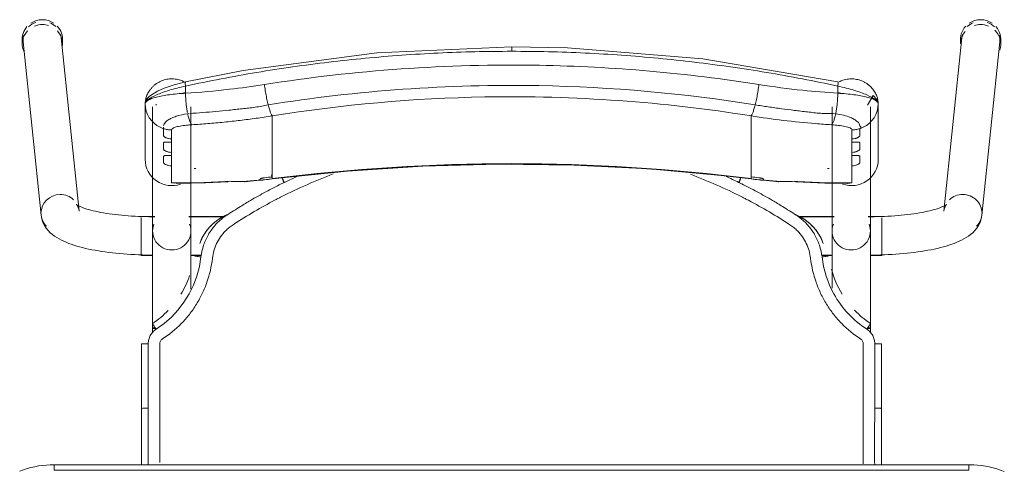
# Model space of a CAD drawing. Header units: metres. Extents: x 3 to 42.2, y -72.9 to -48.7.
# Tile 38 of 189: x 35.556 to 36.088, y -60.58 to -60.337. Entities that reach past the tile are written whole.
import ezdxf

# ---------------------------------------------------------------- set-up
doc = ezdxf.new("R2010")
doc.units = ezdxf.units.M
doc.layers.add('I-FURN', color=7, linetype='Continuous', lineweight=18)

# ---------------------------------------------------------------- blocks, each defined once
blk = doc.blocks.new('ConjuntoParaAlunoTamanho6 - CJA06_ConjuntoParaAlunoTamanho6-V55-1PAV')
at = {"layer": 'I-FURN', "color": 253, "true_color": 0xaaaaaa}
for p, q in [((-0.2643, 0.29456), (-0.2643, 0.29197)), ((-0.2638, 0.29312), (-0.25413, 0.19969)), ((-0.23354, 0.20182), (-0.24321, 0.29526)), ((-0.24254, 0.29197), (-0.24254, 0.29456)), ((0.24321, 0.29526), (0.23354, 0.20182)), ((0.24254, 0.29456), (0.24254, 0.29197)), ((0.25413, 0.19969), (0.2638, 0.29312)), ((0.2643, 0.29197), (0.2643, 0.29456)), ((-0.1979, 0.25969), (-0.1979, 0.22964)), ((-0.19734, 0.2558), (-0.19665, 0.25395)), ((-0.19385, 0.25812), (-0.19385, 0.19097)), ((-0.19207, 0.25896), (-0.19202, 0.25906)), ((-0.19202, 0.25906), (-0.19192, 0.25949)), ((-0.17315, 0.19097), (-0.17315, 0.25812)), ((0.17315, 0.25812), (0.17315, 0.19097)), ((0.19385, 0.19097), (0.19385, 0.25812)), ((0.19685, 0.25395), (0.19754, 0.2558)), ((0.1981, 0.22964), (0.1981, 0.25969)), ((-0.19665, 0.25395), (-0.1957, 0.25221)), ((-0.1957, 0.25221), (-0.19451, 0.25062)), ((-0.17493, 0.25435), (-0.17437, 0.25441)), ((-0.12923, 0.2438), (-0.12923, 0.25317)), ((0.12943, 0.2438), (0.12943, 0.25317)), ((0.17457, 0.25441), (0.17513, 0.25435)), ((0.19471, 0.25062), (0.1959, 0.25221)), ((0.1959, 0.25221), (0.19685, 0.25395)), ((-0.18366, 0.24073), (-0.18366, 0.23904)), ((-0.12923, 0.24214), (-0.12923, 0.2438)), ((-0.12923, 0.24214), (-0.12923, 0.23653)), ((0.12943, 0.24214), (0.12943, 0.2438)), ((0.12943, 0.24214), (0.12943, 0.23653)), ((0.18386, 0.23904), (0.18386, 0.24073)), ((-0.12923, 0.23653), (-0.12923, 0.23486)), ((-0.12923, 0.23486), (-0.12923, 0.22925)), ((0.12943, 0.23653), (0.12943, 0.23486)), ((0.12943, 0.23486), (0.12943, 0.22925)), ((-0.18366, 0.23345), (-0.18366, 0.23176)), ((-0.12923, 0.22925), (-0.12923, 0.22759)), ((0.12943, 0.22759), (0.12943, 0.22925)), ((0.18386, 0.23176), (0.18386, 0.23345)), ((-0.18366, 0.22617), (-0.18366, 0.21701)), ((-0.12923, 0.22759), (-0.12923, 0.22197)), ((0.12943, 0.22759), (0.12943, 0.22197)), ((0.18386, 0.21701), (0.18386, 0.22617)), ((-0.14414, 0.21757), (-0.12926, 0.21915)), ((-0.12923, 0.22197), (-0.12923, 0.22031)), ((-0.11598, 0.22048), (-0.1227, 0.21732)), ((0.12943, 0.22031), (0.12943, 0.22197)), ((0.12946, 0.21915), (0.14434, 0.21757)), ((-0.18366, 0.21701), (-0.1818, 0.21679)), ((0.17944, 0.21689), (0.18173, 0.21678)), ((-0.19271, 0.19894), (-0.2, 0.19894)), ((-0.2, 0.19844), (-0.2, 0.18575)), ((-0.19271, 0.19879), (-0.19385, 0.19879)), ((-0.19385, 0.19879), (-0.19385, 0.19845)), ((-0.19385, 0.19845), (-0.19385, 0.19764)), ((-0.15474, 0.19894), (-0.17429, 0.19894)), ((-0.15494, 0.19879), (-0.17429, 0.19879)), ((0.17429, 0.19894), (0.15474, 0.19894)), ((0.17429, 0.19879), (0.15494, 0.19879)), ((0.2, 0.19894), (0.19271, 0.19894)), ((0.19385, 0.19879), (0.19271, 0.19879)), ((0.19385, 0.19845), (0.19385, 0.19879)), ((0.19385, 0.19764), (0.19385, 0.19845)), ((0.2, 0.1938), (0.2, 0.19814)), ((-0.19385, 0.19367), (-0.19385, 0.1916)), ((0.19385, 0.1916), (0.19385, 0.19367)), ((0.2, 0.18573), (0.2, 0.19364)), ((-0.19385, 0.18688), (-0.19385, 0.18582)), ((0.19385, 0.18582), (0.19385, 0.18688)), ((-0.2, 0.18573), (-0.2, 0.17922)), ((-0.19385, 0.18371), (-0.19385, 0.18582)), ((0.19385, 0.18371), (0.19385, 0.18582)), ((0.2, 0.17794), (0.2, 0.1856)), ((-0.2, 0.17916), (-0.2, 0.17794)), ((-0.2, 0.17794), (-0.19377, 0.17794)), ((-0.19385, 0.17809), (-0.19385, 0.17951)), ((-0.17323, 0.17794), (-0.1676, 0.17794)), ((-0.17268, 0.17809), (-0.16757, 0.17809)), ((0.16757, 0.17809), (0.17268, 0.17809)), ((0.1676, 0.17794), (0.17323, 0.17794)), ((0.19377, 0.17794), (0.2, 0.17794)), ((0.19385, 0.17809), (0.19385, 0.17951)), ((-0.19385, 0.13857), (-0.19385, 0.13643)), ((0.19385, 0.13604), (0.19385, 0.13857)), ((-0.19983, 0.13021), (-0.19982, 0.0953)), ((0.19983, 0.13021), (0.19982, 0.0953)), ((-0.19982, 0.06488), (-0.19982, 0.0953)), ((-0.19982, 0.0953), (-0.19982, 0.09529)), ((-0.19623, 0.09556), (-0.19738, 0.09554)), ((0.19982, 0.06497), (0.19982, 0.0953)), ((0.247, 0.06497), (-0.247, 0.06497)), ((-0.247, 0.06497), (-0.247, 0.06197)), ((0.247, 0.06497), (-0.247, 0.06497)), ((0.247, 0.06497), (0.247, 0.06197))]:
    blk.add_line(p, q, dxfattribs=at)
at = {"layer": 'I-FURN', "color": 253, "true_color": 0xaaaaaa, "flags": 128}
for points in [[(0.0001, 0.2904), (-0.07267, 0.28721), (-0.14486, 0.2777), (-0.17603, 0.27161)], [(0.17623, 0.27161), (0.10331, 0.28398), (0.03018, 0.28985), (0.0001, 0.2904)], [(-0.17603, 0.27161), (-0.18218, 0.26997), (-0.18761, 0.26812), (-0.19131, 0.26652), (-0.19557, 0.2639), (-0.19708, 0.26226), (-0.19765, 0.26113), (-0.1979, 0.25971)], [(-0.17607, 0.26928), (-0.17607, 0.26831), (-0.17607, 0.26734), (-0.17607, 0.26637), (-0.17607, 0.2654)], [(0.17627, 0.2654), (0.17627, 0.26637), (0.17627, 0.26734), (0.17627, 0.26831), (0.17627, 0.26928)], [(0.1981, 0.25971), (0.19792, 0.26092), (0.19739, 0.26208), (0.1954, 0.2642), (0.19227, 0.25896)], [(-0.1979, 0.24468), (-0.1979, 0.2522), (-0.1979, 0.25971)], [(-0.1979, 0.25969), (-0.19776, 0.25773), (-0.19734, 0.2558)], [(-0.1979, 0.25969), (-0.1979, 0.25218), (-0.1979, 0.24467), (-0.1979, 0.23715), (-0.1979, 0.22964)], [(0.19754, 0.2558), (0.19796, 0.25773), (0.1981, 0.25969)], [(0.1981, 0.25971), (0.1981, 0.2522), (0.1981, 0.24468)], [(0.1981, 0.22964), (0.1981, 0.23715), (0.1981, 0.24467), (0.1981, 0.25218), (0.1981, 0.25969)], [(-0.19451, 0.25062), (-0.19311, 0.2492), (-0.19152, 0.24799)], [(0.19172, 0.24799), (0.19331, 0.2492), (0.19471, 0.25062)], [(-0.19152, 0.24799), (-0.18977, 0.24701), (-0.1879, 0.24628)], [(-0.1879, 0.24243), (-0.1879, 0.24339), (-0.1879, 0.24435), (-0.1879, 0.24532), (-0.1879, 0.24628)], [(-0.18366, 0.24561), (-0.18366, 0.24439), (-0.18366, 0.24317), (-0.18366, 0.24195), (-0.18366, 0.24073)], [(0.18386, 0.24073), (0.18386, 0.24195), (0.18386, 0.24317), (0.18386, 0.24439), (0.18386, 0.24561)], [(0.1881, 0.24628), (0.18997, 0.24701), (0.19172, 0.24799)], [(0.1881, 0.24628), (0.1881, 0.24532), (0.1881, 0.24435), (0.1881, 0.24339), (0.1881, 0.24243)], [(-0.1879, 0.23515), (-0.1879, 0.23603), (-0.1879, 0.23692), (-0.1879, 0.2378), (-0.1879, 0.23868)], [(-0.18366, 0.23904), (-0.18366, 0.23764), (-0.18366, 0.23624), (-0.18366, 0.23485), (-0.18366, 0.23345)], [(0.18386, 0.23345), (0.18386, 0.23485), (0.18386, 0.23624), (0.18386, 0.23764), (0.18386, 0.23904)], [(0.1881, 0.23868), (0.1881, 0.2378), (0.1881, 0.23692), (0.1881, 0.23603), (0.1881, 0.23515)], [(-0.1879, 0.22787), (-0.1879, 0.22876), (-0.1879, 0.22964), (-0.1879, 0.23052), (-0.1879, 0.23141)], [(-0.18366, 0.23176), (-0.18366, 0.23036), (-0.18366, 0.22897), (-0.18366, 0.22757), (-0.18366, 0.22617)], [(0.18386, 0.22617), (0.18386, 0.22757), (0.18386, 0.22897), (0.18386, 0.23036), (0.18386, 0.23176)], [(0.1881, 0.23141), (0.1881, 0.23052), (0.1881, 0.22964), (0.1881, 0.22876), (0.1881, 0.22787)], [(-0.12926, 0.21915), (-0.08865, 0.22342), (-0.0479, 0.2261), (-0.00707, 0.22717), (0.03376, 0.22666), (0.07455, 0.22454), (0.11521, 0.22083), (0.12946, 0.21915)], [(-0.1359, 0.2187), (-0.1359, 0.21878), (-0.1359, 0.21886), (-0.1359, 0.21893), (-0.1359, 0.21901)], [(-0.12923, 0.22031), (-0.12923, 0.22007), (-0.12923, 0.21984), (-0.12923, 0.21961), (-0.12923, 0.21937)], [(0.12943, 0.21937), (0.12943, 0.21961), (0.12943, 0.21984), (0.12943, 0.22007), (0.12943, 0.22031)], [(0.1361, 0.21901), (0.1361, 0.21893), (0.1361, 0.21886), (0.1361, 0.21878), (0.1361, 0.2187)], [(-0.18111, 0.21677), (-0.16533, 0.21701), (-0.15331, 0.21761)], [(0.15351, 0.21761), (0.16928, 0.2169), (0.18131, 0.21677)], [(0.18173, 0.21678), (0.18279, 0.21686), (0.18386, 0.21701)], [(-0.23354, 0.20182), (-0.23373, 0.20287), (-0.23403, 0.20376), (-0.23437, 0.20445), (-0.23469, 0.20492), (-0.23492, 0.20521), (-0.23505, 0.20534), (-0.23507, 0.20536)], [(-0.23507, 0.20536), (-0.23501, 0.20531), (-0.23482, 0.20518), (-0.23451, 0.20499), (-0.23408, 0.20476), (-0.23355, 0.20449), (-0.23291, 0.2042), (-0.23217, 0.20389), (-0.23133, 0.20358), (-0.23041, 0.20326), (-0.22941, 0.20294), (-0.22832, 0.20262), (-0.22717, 0.2023), (-0.22594, 0.20199), (-0.22464, 0.20169), (-0.22328, 0.2014), (-0.22186, 0.20112), (-0.22039, 0.20086), (-0.21886, 0.2006), (-0.21729, 0.20036), (-0.21567, 0.20014), (-0.214, 0.19993), (-0.2123, 0.19973), (-0.21057, 0.19956), (-0.2088, 0.1994), (-0.207, 0.19926), (-0.20518, 0.19913), (-0.20334, 0.19903), (-0.20148, 0.19894), (-0.19961, 0.19888), (-0.19772, 0.19883), (-0.19583, 0.1988), (-0.19394, 0.19879), (-0.19385, 0.19879)], [(0.23507, 0.20536), (0.23501, 0.20531), (0.23482, 0.20518), (0.23451, 0.20499), (0.23408, 0.20476), (0.23355, 0.20449), (0.23291, 0.2042), (0.23217, 0.20389), (0.23133, 0.20358), (0.23041, 0.20326), (0.22941, 0.20294), (0.22832, 0.20262), (0.22717, 0.2023), (0.22594, 0.20199), (0.22464, 0.20169), (0.22328, 0.2014), (0.22186, 0.20112), (0.22039, 0.20086), (0.21886, 0.2006), (0.21729, 0.20036), (0.21567, 0.20014), (0.214, 0.19993), (0.2123, 0.19973), (0.21057, 0.19956), (0.2088, 0.1994), (0.207, 0.19926), (0.20518, 0.19913), (0.20334, 0.19903), (0.20148, 0.19894), (0.19961, 0.19888), (0.19772, 0.19883), (0.19583, 0.1988), (0.19394, 0.19879), (0.19385, 0.19879)], [(0.23354, 0.20182), (0.23373, 0.20287), (0.23403, 0.20376), (0.23437, 0.20445), (0.23469, 0.20492), (0.23492, 0.20521), (0.23505, 0.20534), (0.23507, 0.20536)], [(-0.25413, 0.19969), (-0.25375, 0.19762), (-0.25311, 0.19572), (-0.25226, 0.19403), (-0.25129, 0.19256), (-0.25023, 0.19128), (-0.24913, 0.19017), (-0.24799, 0.18919), (-0.24683, 0.18832), (-0.24563, 0.18753), (-0.24441, 0.18681), (-0.24316, 0.18615), (-0.24188, 0.18553), (-0.24055, 0.18496), (-0.23919, 0.18441), (-0.23778, 0.1839), (-0.23633, 0.18341), (-0.23483, 0.18295), (-0.2333, 0.18251), (-0.23171, 0.1821), (-0.23008, 0.1817), (-0.22841, 0.18133), (-0.2267, 0.18098), (-0.22495, 0.18064), (-0.22315, 0.18033), (-0.22132, 0.18004), (-0.21946, 0.17976), (-0.21756, 0.17951), (-0.21562, 0.17928), (-0.21366, 0.17906), (-0.21168, 0.17887), (-0.20967, 0.1787), (-0.20763, 0.17855), (-0.20558, 0.17842), (-0.20352, 0.17831), (-0.20144, 0.17823), (-0.19935, 0.17816), (-0.19725, 0.17811), (-0.19515, 0.17809), (-0.19385, 0.17809)], [(0.25413, 0.19969), (0.25375, 0.19762), (0.25311, 0.19572), (0.25226, 0.19403), (0.25129, 0.19256), (0.25023, 0.19128), (0.24913, 0.19017), (0.24799, 0.18919), (0.24683, 0.18832), (0.24563, 0.18753), (0.24441, 0.18681), (0.24316, 0.18615), (0.24188, 0.18553), (0.24055, 0.18496), (0.23919, 0.18441), (0.23778, 0.1839), (0.23633, 0.18341), (0.23483, 0.18295), (0.2333, 0.18251), (0.23171, 0.1821), (0.23008, 0.1817), (0.22841, 0.18133), (0.2267, 0.18098), (0.22495, 0.18064), (0.22315, 0.18033), (0.22132, 0.18004), (0.21946, 0.17976), (0.21756, 0.17951), (0.21562, 0.17928), (0.21366, 0.17906), (0.21168, 0.17887), (0.20967, 0.1787), (0.20763, 0.17855), (0.20558, 0.17842), (0.20352, 0.17831), (0.20144, 0.17823), (0.19935, 0.17816), (0.19725, 0.17811), (0.19515, 0.17809), (0.19385, 0.17809)], [(-0.19385, 0.13857), (-0.19385, 0.14057), (-0.19385, 0.14257), (-0.19385, 0.14457), (-0.19385, 0.14656), (-0.19385, 0.14855), (-0.19385, 0.15053), (-0.19385, 0.15249), (-0.19385, 0.15444), (-0.19385, 0.15637), (-0.19385, 0.15827), (-0.19385, 0.16015), (-0.19385, 0.162), (-0.19385, 0.16382), (-0.19385, 0.1656), (-0.19385, 0.16735), (-0.19385, 0.16905), (-0.19385, 0.17071), (-0.19385, 0.17233), (-0.19385, 0.1739), (-0.19385, 0.17541), (-0.19385, 0.17687), (-0.19385, 0.17828), (-0.19385, 0.17963), (-0.19385, 0.18092), (-0.19385, 0.18215), (-0.19385, 0.18331), (-0.19385, 0.18441), (-0.19385, 0.18544), (-0.19385, 0.1864), (-0.19385, 0.18729), (-0.19385, 0.1881), (-0.19385, 0.18885), (-0.19385, 0.18951), (-0.19385, 0.19011), (-0.19385, 0.19062), (-0.19385, 0.19097)], [(-0.17315, 0.19097), (-0.17315, 0.19051), (-0.17315, 0.18998), (-0.17315, 0.18937), (-0.17315, 0.18869), (-0.17315, 0.18793), (-0.17315, 0.1871), (-0.17315, 0.18619), (-0.17315, 0.18522), (-0.17315, 0.18417), (-0.17315, 0.18306), (-0.17315, 0.18188), (-0.17315, 0.18064), (-0.17315, 0.17934), (-0.17315, 0.17798), (-0.17315, 0.17656), (-0.17315, 0.17508), (-0.17315, 0.17355), (-0.17315, 0.17198), (-0.17315, 0.17035), (-0.17315, 0.16868), (-0.17315, 0.16696), (-0.17315, 0.16521), (-0.17315, 0.16342), (-0.17315, 0.16159), (-0.17315, 0.15974)], [(0.17315, 0.16015), (0.17315, 0.162), (0.17315, 0.16382), (0.17315, 0.1656), (0.17315, 0.16735), (0.17315, 0.16905), (0.17315, 0.17071), (0.17315, 0.17233), (0.17315, 0.1739), (0.17315, 0.17541), (0.17315, 0.17687), (0.17315, 0.17828), (0.17315, 0.17963), (0.17315, 0.18092), (0.17315, 0.18215), (0.17315, 0.18331), (0.17315, 0.18441), (0.17315, 0.18544), (0.17315, 0.1864), (0.17315, 0.18729), (0.17315, 0.1881), (0.17315, 0.18885), (0.17315, 0.18951), (0.17315, 0.19011), (0.17315, 0.19062), (0.17315, 0.19097)], [(0.19385, 0.19097), (0.19385, 0.19051), (0.19385, 0.18998), (0.19385, 0.18937), (0.19385, 0.18869), (0.19385, 0.18793), (0.19385, 0.1871), (0.19385, 0.18619), (0.19385, 0.18522), (0.19385, 0.18417), (0.19385, 0.18306), (0.19385, 0.18188), (0.19385, 0.18064), (0.19385, 0.17934), (0.19385, 0.17798), (0.19385, 0.17656), (0.19385, 0.17508), (0.19385, 0.17355), (0.19385, 0.17198), (0.19385, 0.17035), (0.19385, 0.16868), (0.19385, 0.16696), (0.19385, 0.16521), (0.19385, 0.16342), (0.19385, 0.16159), (0.19385, 0.15974), (0.19385, 0.15785), (0.19385, 0.15594), (0.19385, 0.15401), (0.19385, 0.15206), (0.19385, 0.15009), (0.19385, 0.14811), (0.19385, 0.14612), (0.19385, 0.14413), (0.19385, 0.14213), (0.19385, 0.14013), (0.19385, 0.13857)], [(-0.16841, 0.18438), (-0.16841, 0.18437), (-0.16841, 0.18435), (-0.16841, 0.18434), (-0.16841, 0.18432)], [(0.16841, 0.18432), (0.16841, 0.18434), (0.16841, 0.18435), (0.16841, 0.18437), (0.16841, 0.18438)], [(-0.16774, 0.17706), (-0.16861, 0.17188), (-0.16997, 0.16679), (-0.17181, 0.16185), (-0.17415, 0.15713), (-0.17693, 0.15265), (-0.18013, 0.14846), (-0.18374, 0.14461), (-0.18771, 0.14113), (-0.19199, 0.13805)], [(-0.19623, 0.13025), (-0.19623, 0.12331), (-0.19623, 0.11637), (-0.19623, 0.10942), (-0.19623, 0.10249), (-0.19623, 0.09556)], [(0.19623, 0.13025), (0.19623, 0.12639), (0.19623, 0.12254), (0.19623, 0.11868), (0.19623, 0.11483), (0.19623, 0.11097), (0.19623, 0.10712), (0.19623, 0.10327), (0.19623, 0.09941), (0.19623, 0.09556)], [(-0.19738, 0.09554), (-0.19841, 0.0955), (-0.1992, 0.09544), (-0.19969, 0.09537), (-0.19982, 0.0953)], [(-0.247, 0.06497), (-0.24912, 0.06492), (-0.25124, 0.0648), (-0.25334, 0.06459), (-0.25544, 0.06429), (-0.25753, 0.06391), (-0.2596, 0.06345), (-0.26165, 0.0629), (-0.26367, 0.06228), (-0.26567, 0.06157)], [(0.2662, 0.06136), (0.26421, 0.06209), (0.2622, 0.06274), (0.26015, 0.06331), (0.25809, 0.06379), (0.25601, 0.0642), (0.25391, 0.06451), (0.25181, 0.06475), (0.24969, 0.0649), (0.24757, 0.06496), (0.247, 0.06497)], [(0.247, 0.06197), (0.1235, 0.06197), (0, 0.06197), (-0.1235, 0.06197), (-0.247, 0.06197)], [(-0.247, 0.06197), (-0.1235, 0.06197), (0, 0.06197), (0.1235, 0.06197), (0.247, 0.06197)]]:
    blk.add_lwpolyline(points, dxfattribs=at)
at = {"layer": 'I-FURN', "color": 253, "true_color": 0xaaaaaa}
for centre, major_axis, ratio, start_param, end_param in [((-0.25351, 0.29419), (0.01029, 0.00107), 0.967158, 1.815725, 2.256389), ((-0.25342, 0.29456), (0.01088, 0), 0.965926, 1.570796, 2.185058), ((-0.25342, 0.29456), (0.01088, 0), 0.965926, 0.959427, 1.570796), ((-0.25351, 0.29419), (0.01029, 0.00107), 0.967158, 0.685592, 1.060105), ((0.25351, 0.29419), (-0.01029, 0.00107), 0.967158, 5.223081, 5.597593), ((0.25342, 0.29456), (0.01088, 0), 0.965926, 1.570796, 2.182166), ((0.25342, 0.29456), (-0.01088, 0), 0.965926, 4.098128, 4.712389), ((0.25351, 0.29419), (-0.01029, 0.00107), 0.967158, 4.026797, 4.46746), ((-0.25342, 0.29197), (0.01088, 0), 0.965926, 2.404268, 3.526261), ((-0.25342, 0.29456), (0.01088, 0), 0.965926, 2.438822, 3.243525), ((-0.25342, 0.29197), (0.01088, 0), 0.965926, 1.570796, 1.965237), ((-0.25342, 0.29197), (0.01088, 0), 0.965926, 1.257624, 1.559899), ((-0.25342, 0.29456), (0.01088, 0), 0.965926, 6.170166, 7.020457), ((-0.25342, 0.29197), (0.01088, 0), 0.965926, 6.203393, 7.015454), ((0.25342, 0.29456), (0.01088, 0), 0.965926, 2.404321, 3.312013), ((0.25342, 0.29197), (0.01088, 0), 0.965926, 2.446266, 3.141593), ((0.25342, 0.29197), (0.01088, 0), 0.965926, 1.581694, 1.883969), ((0.25342, 0.29197), (0.01088, 0), 0.965926, 1.176355, 1.570796), ((0.25342, 0.29197), (0.01088, 0), 0.965926, 5.959867, 7.062609), ((0.25342, 0.29456), (0.01088, 0), 0.965926, 6.052088, 6.985956), ((-0.25351, 0.29419), (0.01029, 0.00107), 0.967158, 2.780211, 3.141593), ((-0.25351, 0.29419), (0.01029, 0.00107), 0.967158, 6.18338, 6.464028), ((0.25351, 0.29419), (-0.01029, 0.00107), 0.967158, 6.102343, 6.382991), ((0.25351, 0.29419), (-0.01029, 0.00107), 0.967158, 3.141593, 3.502975), ((-0.1835, 0.22964), (-0.0144, 0), 0.978148, 0, 1.909658), ((0.0001, -0.77159), (1.0211, 0), 0.978148, 1.443771, 1.697822), ((0.0001, -0.77117), (1.0209, 0), 0.978148, 1.443771, 1.697822), ((0.1837, 0.22964), (0.0144, 0), 0.978148, 4.362105, 6.283185), ((-0.17927, 0.60128), (0.385, 0), 0.978148, 4.732926, 4.735013), ((0.17947, 0.60128), (0.385, 0), 0.978148, 4.689765, 4.691852), ((-0.17927, 0.60263), (0.395, 0), 0.978148, 4.801491, 4.822541), ((-0.17927, 0.60356), (0.395, 0), 0.978148, 4.828782, 4.839414), ((-0.17927, 0.60221), (0.3948, 0), 0.978148, 4.828842, 4.839414), ((-0.1305, 0.22908), (-0.00124, 0.00992), 0.026339, 2.463316, 2.789234), ((0.17947, 0.60356), (0.395, 0), 0.978148, 4.585364, 4.595996), ((0.17947, 0.60221), (0.3948, 0), 0.978148, 4.585364, 4.595936), ((0.17947, 0.60263), (0.395, 0), 0.978148, 4.602237, 4.623287), ((-0.17927, 0.60336), (0.395, 0), 0.978148, 4.701279, 4.780293), ((-0.14501, 0.22754), (-0.00087, 0.00996), 0.018501, 2.957526, 3.350225), ((0.14521, 0.22754), (0.00087, 0.00996), 0.018501, 2.93296, 3.325659), ((0.17947, 0.60336), (0.395, 0), 0.978148, 4.644485, 4.723499), ((-0.24383, 0.20075), (0.01029, 0.00107), 0.967158, 1.470991, 3.041787), ((-0.24383, 0.20075), (0.01029, 0.00107), 0.967158, 0.685592, 1.470991), ((0.24383, 0.20075), (-0.01029, 0.00107), 0.967158, 4.812195, 5.597593), ((0.24383, 0.20075), (-0.01029, 0.00107), 0.967158, 3.241398, 4.812195), ((-0.24383, 0.20075), (0.01029, 0.00107), 0.967158, 3.041787, 3.827185), ((0.24383, 0.20075), (-0.01029, 0.00107), 0.967158, 2.456, 3.241398), ((-0.1835, 0.19097), (0.01035, 0), 0.978148, 2.765081, 4.712389), ((-0.1835, 0.19097), (0.01035, 0), 0.978148, 4.712389, 6.659697), ((0.1835, 0.19097), (0.01035, 0), 0.978148, 2.765081, 4.712389), ((0.1835, 0.19097), (0.01035, 0), 0.978148, 4.712389, 6.659697), ((-0.1835, 0.13857), (0.01035, 0), 0.069756, 2.648425, 3.665191), ((0.1835, 0.13857), (0.01035, 0), 0.069756, 5.759587, 6.776353)]:
    blk.add_ellipse(centre, major_axis=major_axis, ratio=ratio, start_param=start_param, end_param=end_param, dxfattribs=at)
for points in [[(-0.01972, 0.28779), (-0.02633, 0.28763), (-0.03293, 0.2874), (-0.03953, 0.28708)], [(0.0001, 0.28802), (-0.00651, 0.28802), (-0.01312, 0.28795), (-0.01972, 0.28779)], [(0.0001, 0.29036), (0.0001, 0.29029), (0.0001, 0.29001), (0.0001, 0.28916), (0.0001, 0.28841), (0.0001, 0.28802)], [(0.01992, 0.28779), (0.01332, 0.28795), (0.00671, 0.28802), (0.0001, 0.28802)], [(0.03973, 0.28708), (0.03313, 0.2874), (0.02653, 0.28763), (0.01992, 0.28779)], [(-0.09864, 0.28217), (-0.10517, 0.28139), (-0.11169, 0.28054), (-0.11819, 0.27961)], [(-0.07901, 0.28427), (-0.08557, 0.28365), (-0.09211, 0.28295), (-0.09864, 0.28217)], [(-0.05929, 0.28591), (-0.06588, 0.28544), (-0.07245, 0.28489), (-0.07901, 0.28427)], [(-0.03953, 0.28708), (-0.04612, 0.28677), (-0.05271, 0.28638), (-0.05929, 0.28591)], [(0.0595, 0.28591), (0.05292, 0.28638), (0.04633, 0.28677), (0.03973, 0.28708)], [(0.07921, 0.28427), (0.07265, 0.28489), (0.06608, 0.28544), (0.0595, 0.28591)], [(0.09885, 0.28217), (0.09232, 0.28294), (0.08577, 0.28365), (0.07921, 0.28427)], [(0.11839, 0.27961), (0.11189, 0.28054), (0.10538, 0.28139), (0.09885, 0.28217)], [(-0.13762, 0.27661), (-0.14407, 0.27553), (-0.15051, 0.27438), (-0.15692, 0.27316)], [(-0.11819, 0.27961), (-0.12468, 0.27869), (-0.13116, 0.27768), (-0.13762, 0.27661)], [(0.13782, 0.27661), (0.13136, 0.27768), (0.12489, 0.27868), (0.11839, 0.27961)], [(0.15712, 0.27316), (0.15071, 0.27438), (0.14427, 0.27553), (0.13782, 0.27661)], [(-0.15692, 0.27316), (-0.16332, 0.27194), (-0.16971, 0.27065), (-0.17607, 0.26928)], [(0.17627, 0.26928), (0.16991, 0.27065), (0.16353, 0.27194), (0.15712, 0.27316)], [(0.17627, 0.26928), (0.17633, 0.26966), (0.17642, 0.27037), (0.17644, 0.2712), (0.17636, 0.27149), (0.1763, 0.27156)], [(-0.13346, 0.2701), (-0.13339, 0.26956), (-0.13324, 0.26848), (-0.133, 0.26684), (-0.13272, 0.2652), (-0.13242, 0.26359), (-0.13211, 0.26203), (-0.13178, 0.26053), (-0.13155, 0.25959), (-0.13144, 0.25914)], [(0.13164, 0.25914), (0.13175, 0.25959), (0.13198, 0.26053), (0.13231, 0.26203), (0.13262, 0.26359), (0.13292, 0.2652), (0.1332, 0.26684), (0.13344, 0.26848), (0.13359, 0.26956), (0.13366, 0.2701)], [(-0.17607, 0.2654), (-0.17914, 0.26523), (-0.18504, 0.2647), (-0.19219, 0.26337), (-0.19682, 0.26165), (-0.1979, 0.26035), (-0.1979, 0.25969)], [(-0.17609, 0.26577), (-0.1767, 0.26561), (-0.17731, 0.26545), (-0.17791, 0.26528)], [(0.17513, 0.25435), (0.1752, 0.25471), (0.17534, 0.25544), (0.17553, 0.25659), (0.17571, 0.25778), (0.17586, 0.25902), (0.17599, 0.26028), (0.1761, 0.26156), (0.17618, 0.26285), (0.17624, 0.26413), (0.17626, 0.26498), (0.17627, 0.2654)], [(0.1981, 0.25969), (0.1981, 0.26035), (0.19703, 0.26165), (0.19239, 0.26338), (0.18523, 0.2647), (0.17934, 0.26523), (0.17627, 0.2654)], [(0.17811, 0.26528), (0.17751, 0.26545), (0.1769, 0.26561), (0.17629, 0.26577)], [(-0.12923, 0.25317), (-0.12932, 0.25327), (-0.1295, 0.25353), (-0.1298, 0.25409), (-0.13011, 0.25481), (-0.13044, 0.25568), (-0.13077, 0.2567), (-0.1311, 0.25786), (-0.13133, 0.2587), (-0.13144, 0.25914)], [(0.12943, 0.25317), (0.12952, 0.25327), (0.1297, 0.25353), (0.13, 0.25409), (0.13031, 0.25481), (0.13064, 0.25568), (0.13097, 0.2567), (0.1313, 0.25786), (0.13153, 0.2587), (0.13164, 0.25914)], [(-0.17493, 0.25435), (-0.17484, 0.25392), (-0.17465, 0.25308), (-0.17435, 0.25195), (-0.17403, 0.25093), (-0.17369, 0.25006), (-0.17335, 0.24934), (-0.173, 0.24877), (-0.17277, 0.2485), (-0.17265, 0.2484)], [(-0.15095, 0.25026), (-0.1524, 0.2501), (-0.15385, 0.24995), (-0.1553, 0.2498)], [(-0.14661, 0.25076), (-0.14806, 0.25058), (-0.14951, 0.25042), (-0.15095, 0.25026)], [(-0.14226, 0.2513), (-0.14371, 0.25111), (-0.14516, 0.25093), (-0.14661, 0.25076)], [(0.17285, 0.2484), (0.17297, 0.2485), (0.1732, 0.24877), (0.17355, 0.24934), (0.17389, 0.25006), (0.17423, 0.25093), (0.17455, 0.25195), (0.17485, 0.25308), (0.17504, 0.25392), (0.17513, 0.25435)], [(-0.1879, 0.24628), (-0.18756, 0.24617), (-0.18687, 0.24599), (-0.18581, 0.24578), (-0.18474, 0.24565), (-0.18402, 0.24561), (-0.18366, 0.24561)], [(-0.16398, 0.24902), (-0.16687, 0.24878), (-0.16977, 0.24858), (-0.17265, 0.2484)], [(-0.15964, 0.24939), (-0.16109, 0.24926), (-0.16254, 0.24913), (-0.16398, 0.24902)], [(-0.1553, 0.2498), (-0.15675, 0.24966), (-0.15819, 0.24952), (-0.15964, 0.24939)], [(0.18386, 0.24561), (0.18422, 0.24561), (0.18494, 0.24565), (0.18601, 0.24578), (0.18707, 0.24599), (0.18776, 0.24617), (0.1881, 0.24628)], [(-0.1359, 0.21901), (-0.1359, 0.21905), (-0.13586, 0.21912), (-0.13573, 0.21923), (-0.13549, 0.21935), (-0.13518, 0.21946), (-0.13479, 0.21957), (-0.13436, 0.21967), (-0.1339, 0.21974), (-0.13357, 0.21979), (-0.1334, 0.21981)], [(-0.13585, 0.2186), (-0.13587, 0.21862), (-0.13589, 0.21865), (-0.1359, 0.21868), (-0.1359, 0.2187)], [(-0.09625, 0.22184), (-0.10584, 0.21825), (-0.1152, 0.21414), (-0.12434, 0.2095)], [(-0.12335, 0.21813), (-0.12346, 0.21834), (-0.12356, 0.21856), (-0.12366, 0.21877)], [(-0.12289, 0.21723), (-0.12304, 0.21753), (-0.12319, 0.21783), (-0.12334, 0.21813)], [(0.12434, 0.2095), (0.11529, 0.21408), (0.10607, 0.21814), (0.09666, 0.22168)], [(0.11594, 0.2205), (0.11821, 0.21947), (0.12046, 0.21841), (0.1227, 0.21732)], [(0.1227, 0.21732), (0.12291, 0.21776), (0.12336, 0.21866), (0.12377, 0.21945), (0.12395, 0.2198)], [(0.12334, 0.21813), (0.12319, 0.21783), (0.12304, 0.21753), (0.12289, 0.21723)], [(0.12366, 0.21877), (0.12356, 0.21856), (0.12346, 0.21834), (0.12335, 0.21813)], [(0.1336, 0.21981), (0.13377, 0.21979), (0.1341, 0.21974), (0.13456, 0.21967), (0.13499, 0.21957), (0.13538, 0.21946), (0.13569, 0.21935), (0.13593, 0.21923), (0.13606, 0.21912), (0.1361, 0.21905), (0.1361, 0.21901)], [(0.1361, 0.2187), (0.1361, 0.21868), (0.13609, 0.21865), (0.13607, 0.21862), (0.13605, 0.2186)], [(-0.15397, 0.21772), (-0.15349, 0.21752), (-0.153, 0.21758), (-0.15247, 0.21788)], [(-0.15247, 0.21788), (-0.15113, 0.21782), (-0.1484, 0.21775), (-0.14556, 0.21776), (-0.14412, 0.21779)], [(-0.12436, 0.21651), (-0.12717, 0.21512), (-0.13276, 0.21224), (-0.13826, 0.20916), (-0.14098, 0.20758)], [(-0.1227, 0.21732), (-0.12297, 0.21719), (-0.12353, 0.21692), (-0.12408, 0.21665), (-0.12436, 0.21651)], [(0.12436, 0.21651), (0.12408, 0.21665), (0.12353, 0.21692), (0.12297, 0.21719), (0.1227, 0.21732)], [(0.14098, 0.20758), (0.13826, 0.20916), (0.13276, 0.21224), (0.12717, 0.21512), (0.12436, 0.21651)], [(0.14432, 0.21779), (0.14576, 0.21776), (0.1486, 0.21775), (0.15133, 0.21782), (0.15267, 0.21788)], [(0.15267, 0.21788), (0.1532, 0.21758), (0.15369, 0.21752), (0.15417, 0.21772)], [(-0.12798, 0.20762), (-0.13157, 0.20574), (-0.13889, 0.20168), (-0.14651, 0.19698), (-0.1504, 0.19445)], [(-0.14098, 0.20758), (-0.14188, 0.20704), (-0.14368, 0.20597), (-0.14546, 0.20487), (-0.14635, 0.20432)], [(-0.12434, 0.2095), (-0.12494, 0.2092), (-0.12615, 0.20858), (-0.12737, 0.20794), (-0.12798, 0.20762)], [(0.12798, 0.20762), (0.12738, 0.20794), (0.12617, 0.20857), (0.12495, 0.20919), (0.12434, 0.2095)], [(0.1504, 0.19445), (0.14673, 0.19684), (0.13935, 0.20142), (0.13181, 0.20561), (0.12798, 0.20762)], [(0.14635, 0.20432), (0.14546, 0.20487), (0.14368, 0.20597), (0.14188, 0.20704), (0.14098, 0.20758)], [(-0.14638, 0.20431), (-0.14762, 0.20355), (-0.1501, 0.202), (-0.15256, 0.20043), (-0.15378, 0.19963)], [(0.15378, 0.19963), (0.15256, 0.20043), (0.1501, 0.202), (0.14762, 0.20355), (0.14638, 0.20431)], [(-0.16501, 0.19076), (-0.16447, 0.19151), (-0.16331, 0.19295), (-0.16135, 0.19493), (-0.15919, 0.19669), (-0.15764, 0.19771), (-0.15683, 0.19818)], [(-0.15378, 0.19963), (-0.1555, 0.19851), (-0.15869, 0.19594), (-0.16134, 0.1928), (-0.1625, 0.1911)], [(-0.1568, 0.1982), (-0.15576, 0.1988), (-0.15475, 0.1993), (-0.15376, 0.19971)], [(0.15863, 0.1971), (0.15703, 0.19822), (0.15531, 0.19916), (0.1535, 0.1999)], [(0.15374, 0.19972), (0.15472, 0.19931), (0.15575, 0.19881), (0.1568, 0.1982)], [(0.1625, 0.1911), (0.16134, 0.1928), (0.15869, 0.19594), (0.1555, 0.19851), (0.15378, 0.19963)], [(-0.1504, 0.19445), (-0.15113, 0.19396), (-0.15256, 0.19293), (-0.15386, 0.19174), (-0.15448, 0.19112)], [(0.15448, 0.19112), (0.15386, 0.19174), (0.15256, 0.19292), (0.15114, 0.19396), (0.1504, 0.19445)], [(-0.16371, 0.18924), (-0.16479, 0.18738), (-0.16656, 0.18343), (-0.1675, 0.1792), (-0.16774, 0.17706)], [(-0.1625, 0.1911), (-0.16271, 0.1908), (-0.16313, 0.19018), (-0.16352, 0.18955), (-0.16371, 0.18924)], [(-0.15448, 0.19112), (-0.15645, 0.18912), (-0.15969, 0.18452), (-0.16124, 0.17915), (-0.16156, 0.17636)], [(0.16156, 0.17636), (0.16124, 0.17915), (0.15968, 0.18454), (0.15645, 0.18912), (0.15448, 0.19112)], [(0.16371, 0.18924), (0.16352, 0.18955), (0.16313, 0.19018), (0.16271, 0.1908), (0.1625, 0.1911)], [(0.16774, 0.17706), (0.1675, 0.1792), (0.16656, 0.18343), (0.16479, 0.18738), (0.16371, 0.18924)], [(0.16501, 0.19076), (0.16537, 0.19026), (0.16604, 0.18925), (0.16695, 0.18767), (0.16775, 0.18603), (0.1682, 0.1849), (0.16841, 0.18432)], [(-0.16774, 0.17706), (-0.16823, 0.17712), (-0.16921, 0.17725), (-0.17046, 0.17746), (-0.17128, 0.17766), (-0.17147, 0.17776), (-0.17146, 0.1778)], [(0.17146, 0.1778), (0.17147, 0.17776), (0.17128, 0.17766), (0.17046, 0.17746), (0.16921, 0.17725), (0.16823, 0.17712), (0.16774, 0.17706)], [(0.1786, 0.15703), (0.17606, 0.16119), (0.17413, 0.16572), (0.17287, 0.17042)], [(-0.17391, 0.16699), (-0.17512, 0.16348), (-0.17671, 0.16011), (-0.17864, 0.15696)], [(-0.1854, 0.14823), (-0.18797, 0.14558), (-0.19084, 0.14321), (-0.19391, 0.14119)], [(0.19391, 0.14119), (0.19084, 0.14321), (0.18795, 0.1456), (0.18537, 0.14827)], [(-0.19391, 0.14119), (-0.19393, 0.14119), (-0.19385, 0.14103), (-0.19344, 0.14033), (-0.19278, 0.13928), (-0.19225, 0.13846), (-0.19199, 0.13805)], [(0.19199, 0.13805), (0.19225, 0.13846), (0.19278, 0.13928), (0.19344, 0.14033), (0.19385, 0.14103), (0.19393, 0.14119), (0.19391, 0.14119)], [(-0.19199, 0.13805), (-0.19265, 0.13762), (-0.19383, 0.13663), (-0.19519, 0.13473), (-0.19604, 0.13255), (-0.19622, 0.13104), (-0.19623, 0.13025)], [(0.19623, 0.13025), (0.19622, 0.13104), (0.19604, 0.13255), (0.19519, 0.13473), (0.19383, 0.13663), (0.19265, 0.13762), (0.19199, 0.13805)], [(-0.19623, 0.13025), (-0.19672, 0.13025), (-0.1977, 0.13025), (-0.19891, 0.13024), (-0.19969, 0.13022), (-0.19984, 0.13021), (-0.19982, 0.1302)], [(-0.19982, 0.12147), (-0.19982, 0.12438), (-0.19982, 0.12729), (-0.19982, 0.1302)], [(-0.19982, 0.1302), (-0.19982, 0.12438), (-0.19982, 0.11273), (-0.19982, 0.1011), (-0.19982, 0.09529)], [(-0.18863, 0.13277), (-0.18884, 0.13263), (-0.18922, 0.13231), (-0.18966, 0.1317), (-0.18994, 0.13099), (-0.19, 0.1305), (-0.19, 0.13025)], [(0.19, 0.13025), (0.19, 0.1305), (0.18994, 0.13099), (0.18966, 0.1317), (0.18922, 0.13231), (0.18884, 0.13263), (0.18863, 0.13277)], [(0.19, 0.09555), (0.19, 0.09868), (0.19, 0.10482), (0.19, 0.11314), (0.19, 0.12173), (0.19, 0.1274), (0.19, 0.13025)], [(0.19982, 0.1302), (0.19984, 0.13021), (0.19969, 0.13022), (0.19891, 0.13024), (0.1977, 0.13025), (0.19672, 0.13025), (0.19623, 0.13025)], [(0.19982, 0.1302), (0.19982, 0.12729), (0.19982, 0.12438), (0.19982, 0.12147)], [(0.19982, 0.09529), (0.19982, 0.1011), (0.19982, 0.11273), (0.19982, 0.12438), (0.19982, 0.1302)], [(-0.19982, 0.09528), (-0.19982, 0.1011), (-0.19982, 0.10691), (-0.19982, 0.11273)], [(0.19982, 0.11273), (0.19982, 0.10691), (0.19982, 0.1011), (0.19982, 0.09528)], [(-0.19982, 0.09529), (-0.19982, 0.08515), (-0.19982, 0.07502), (-0.19982, 0.06488)], [(0.19623, 0.09556), (0.19662, 0.09556), (0.19701, 0.09556), (0.19738, 0.09555)], [(0.19738, 0.09555), (0.19775, 0.09554), (0.1981, 0.09553), (0.19841, 0.09551)], [(0.19982, 0.0953), (0.19982, 0.0953), (0.19982, 0.09529), (0.19982, 0.09529)], [(0.19982, 0.06497), (0.19982, 0.07507), (0.19982, 0.08518), (0.19982, 0.09529)], [(-0.19982, 0.06488), (-0.19982, 0.06837), (-0.19982, 0.07185), (-0.19982, 0.07534)], [(0.19982, 0.07534), (0.19982, 0.07188), (0.19982, 0.06842), (0.19982, 0.06497)]]:
    blk.add_open_spline(points, degree=3, dxfattribs=at)
for points, knots in [([(-0.13346, 0.2701), (-0.0847, 0.2778), (0.00519, 0.28415), (0.09466, 0.27626), (0.13366, 0.2701)], [-1, -1, -1, -1, -0.444444, 0, 0, 0, 0]), ([(-0.1979, 0.25971), (-0.1979, 0.26019), (-0.19783, 0.26127), (-0.19747, 0.26287), (-0.19695, 0.2643), (-0.19642, 0.26543), (-0.19585, 0.26637), (-0.19534, 0.26711), (-0.19492, 0.26766), (-0.19447, 0.26819), (-0.19382, 0.2689), (-0.19291, 0.26975), (-0.1919, 0.27053), (-0.19105, 0.27107), (-0.1904, 0.27144), (-0.18973, 0.27177), (-0.18883, 0.27217), (-0.18719, 0.27275), (-0.18474, 0.2732), (-0.18174, 0.27315), (-0.17906, 0.27255), (-0.17745, 0.27187), (-0.17679, 0.27153)], [0, 0, 0, 0, 0.0625, 0.125, 0.15625, 0.1875, 0.21875, 0.234375, 0.25, 0.265625, 0.28125, 0.3125, 0.34375, 0.359375, 0.375, 0.390625, 0.40625, 0.4375, 0.5, 0.5625, 0.625, 0.6721865, 0.6721865, 0.6721865, 0.6721865]), ([(-0.1761, 0.27156), (-0.17616, 0.27149), (-0.17627, 0.27106), (-0.17619, 0.27003), (-0.17607, 0.26928)], [0.625, 0.625, 0.625, 0.625, 0.75, 1, 1, 1, 1]), ([(0.17699, 0.27153), (0.17765, 0.27187), (0.17927, 0.27255), (0.18196, 0.27315), (0.18496, 0.2732), (0.18741, 0.27274), (0.18905, 0.27216), (0.18996, 0.27176), (0.19062, 0.27143), (0.19127, 0.27106), (0.19212, 0.27051), (0.19313, 0.26973), (0.19423, 0.2687), (0.19516, 0.26763), (0.19594, 0.26656), (0.1966, 0.26547), (0.19712, 0.26439), (0.19752, 0.26334), (0.1978, 0.26234), (0.19804, 0.26108), (0.1981, 0.26023), (0.1981, 0.25971)], [0.3275759, 0.3275759, 0.3275759, 0.3275759, 0.375, 0.4375, 0.5, 0.5625, 0.59375, 0.609375, 0.625, 0.640625, 0.65625, 0.6875, 0.71875, 0.75, 0.78125, 0.8125, 0.84375, 0.875, 0.90625, 0.9375, 1, 1, 1, 1]), ([(-0.1979, 0.25971), (-0.1979, 0.26034), (-0.19688, 0.26187), (-0.19282, 0.26411), (-0.18865, 0.26578), (-0.18491, 0.26704), (-0.18064, 0.26823), (-0.1776, 0.26895), (-0.17607, 0.26928)], [0, 0, 0, 0, 0.25, 0.5, 0.625, 0.75, 0.875, 1, 1, 1, 1]), ([(-0.17607, 0.2654), (-0.1682, 0.2659), (-0.154, 0.26716), (-0.13977, 0.2691), (-0.13346, 0.2701)], [-1, -1, -1, -1, -0.444444, 0, 0, 0, 0]), ([(-0.13144, 0.25914), (-0.08343, 0.26683), (0.00512, 0.27318), (0.09323, 0.26529), (0.13164, 0.25914)], [-1, -1, -1, -1, -0.444444, 0, 0, 0, 0]), ([(0.13366, 0.2701), (0.14155, 0.26885), (0.15578, 0.26699), (0.16997, 0.2658), (0.17627, 0.2654)], [-1, -1, -1, -1, -0.444444, 0, 0, 0, 0]), ([(0.17627, 0.26928), (0.1778, 0.26895), (0.18084, 0.26823), (0.1851, 0.26704), (0.18885, 0.26578), (0.19302, 0.26411), (0.19708, 0.26187), (0.1981, 0.26034), (0.1981, 0.25971)], [0, 0, 0, 0, 0.125, 0.25, 0.375, 0.5, 0.75, 1, 1, 1, 1]), ([(-0.1965, 0.2622), (-0.19671, 0.26207), (-0.1971, 0.26176), (-0.19769, 0.26096), (-0.1979, 0.26021), (-0.1979, 0.25971)], [0.75, 0.75, 0.75, 0.75, 0.8125, 0.875, 1, 1, 1, 1]), ([(-0.19421, 0.2626), (-0.1945, 0.26266), (-0.19502, 0.2627), (-0.19554, 0.2626), (-0.19576, 0.26254)], [0.5473049, 0.5473049, 0.5473049, 0.5473049, 0.625, 0.6812684, 0.6812684, 0.6812684, 0.6812684]), ([(-0.17607, 0.2654), (-0.17606, 0.26498), (-0.17604, 0.26413), (-0.17598, 0.26285), (-0.1759, 0.26156), (-0.17579, 0.26028), (-0.17566, 0.25902), (-0.17551, 0.25778), (-0.17533, 0.25659), (-0.17517, 0.25565), (-0.17508, 0.25511), (-0.17504, 0.25495)], [0, 0, 0, 0, 0.1111111, 0.2222222, 0.3333333, 0.4444444, 0.5555556, 0.6666667, 0.7777778, 0.8888889, 0.9385933, 0.9385933, 0.9385933, 0.9385933]), ([(0.12943, 0.25317), (0.08224, 0.26075), (-0.00484, 0.26702), (-0.09148, 0.25924), (-0.12923, 0.25317)], [-1, -1, -1, -1, -0.444444, 0, 0, 0, 0]), ([(0.19589, 0.26257), (0.19565, 0.26263), (0.19517, 0.26271), (0.1947, 0.26267), (0.19448, 0.26263)], [0.3140409, 0.3140409, 0.3140409, 0.3140409, 0.375, 0.4333514, 0.4333514, 0.4333514, 0.4333514]), ([(0.1981, 0.25971), (0.1981, 0.26024), (0.19787, 0.26101), (0.19723, 0.26183), (0.19682, 0.26214), (0.1966, 0.26226)], [0, 0, 0, 0, 0.125, 0.1875, 0.25, 0.25, 0.25, 0.25]), ([(-0.17381, 0.25447), (-0.17147, 0.25462), (-0.16677, 0.25497), (-0.1597, 0.25557), (-0.1538, 0.25614), (-0.14908, 0.25663), (-0.14554, 0.25703), (-0.14198, 0.25739), (-0.13843, 0.25782), (-0.13492, 0.25842), (-0.13259, 0.25889), (-0.13144, 0.25914)], [0, 0, 0, 0, 0.166667, 0.333333, 0.5, 0.583333, 0.666667, 0.75, 0.833333, 0.916667, 1, 1, 1, 1]), ([(0.13164, 0.25914), (0.13399, 0.25877), (0.13871, 0.25805), (0.14577, 0.25706), (0.15166, 0.25629), (0.15577, 0.2558), (0.15812, 0.25552), (0.15988, 0.25532), (0.16163, 0.25511), (0.16339, 0.25489), (0.16514, 0.25469), (0.16691, 0.25455), (0.16868, 0.25447), (0.17104, 0.2544), (0.17282, 0.25442), (0.17401, 0.25447)], [0, 0, 0, 0, 0.166667, 0.333333, 0.5, 0.583333, 0.625, 0.666667, 0.708333, 0.75, 0.791667, 0.833333, 0.875, 0.916667, 1, 1, 1, 1]), ([(-0.1879, 0.24778), (-0.18791, 0.24829), (-0.1875, 0.24933), (-0.18588, 0.25077), (-0.184, 0.25182), (-0.1824, 0.2525), (-0.17978, 0.25344), (-0.17715, 0.25404), (-0.17493, 0.25435)], [0, 0, 0, 0, 0.2, 0.4, 0.55, 0.625, 0.7, 1, 1, 1, 1]), ([(-0.12923, 0.25317), (-0.13213, 0.25271), (-0.13647, 0.25207), (-0.14082, 0.25148), (-0.14226, 0.2513)], [-1, -1, -1, -1, -0.8, -0.7, -0.7, -0.7, -0.7]), ([(0.12943, 0.25317), (0.13522, 0.25225), (0.14681, 0.25064), (0.16129, 0.24919), (0.16997, 0.24858), (0.17285, 0.2484)], [0, 0, 0, 0, 0.4, 0.8, 1, 1, 1, 1]), ([(0.17513, 0.25435), (0.17661, 0.25414), (0.17948, 0.25358), (0.18284, 0.25246), (0.1849, 0.25145), (0.18608, 0.25069), (0.18754, 0.24953), (0.18812, 0.24854), (0.1881, 0.24778)], [0, 0, 0, 0, 0.2, 0.4, 0.55, 0.625, 0.7, 1, 1, 1, 1]), ([(-0.1879, 0.24628), (-0.1879, 0.24644), (-0.1879, 0.2467), (-0.1879, 0.247), (-0.1879, 0.2471)], [0, 0, 0, 0, 0.4, 0.6, 0.6, 0.6, 0.6]), ([(-0.17265, 0.2484), (-0.17333, 0.24836), (-0.17532, 0.24821), (-0.17777, 0.24791), (-0.17985, 0.24753), (-0.18163, 0.2471), (-0.18322, 0.24646), (-0.18366, 0.2459), (-0.18366, 0.24561)], [-1, -1, -1, -1, -0.888889, -0.666667, -0.555556, -0.444444, -0.222222, 0, 0, 0, 0]), ([(0.17285, 0.2484), (0.17555, 0.24823), (0.17966, 0.24775), (0.18317, 0.24668), (0.18386, 0.24597), (0.18386, 0.24561)], [0, 0, 0, 0, 0.444444, 0.722222, 1, 1, 1, 1]), ([(0.1881, 0.24778), (0.18821, 0.24772), (0.18836, 0.24763), (0.18849, 0.24751), (0.18856, 0.24744), (0.1886, 0.24738), (0.18864, 0.24733), (0.1887, 0.24726), (0.18876, 0.24718), (0.1888, 0.24708), (0.18879, 0.247), (0.18877, 0.24693), (0.18873, 0.24686), (0.18866, 0.24676), (0.1885, 0.24657), (0.18828, 0.2464), (0.1881, 0.24628)], [0, 0, 0, 0, 0.166667, 0.25, 0.291667, 0.333333, 0.375, 0.416667, 0.5, 0.583333, 0.625, 0.666667, 0.708333, 0.75, 0.833333, 1, 1, 1, 1]), ([(-0.18366, 0.24073), (-0.18428, 0.24075), (-0.18512, 0.24088), (-0.18609, 0.24117), (-0.18671, 0.24142), (-0.18723, 0.2417), (-0.18762, 0.24198), (-0.18784, 0.24222), (-0.1879, 0.24236), (-0.1879, 0.24243)], [0, 0, 0, 0, 0.25, 0.375, 0.5, 0.625, 0.75, 0.875, 1, 1, 1, 1]), ([(0.1881, 0.24243), (0.1881, 0.24236), (0.18804, 0.24222), (0.18782, 0.24198), (0.18743, 0.2417), (0.18691, 0.24142), (0.18629, 0.24117), (0.18532, 0.24088), (0.18448, 0.24075), (0.18386, 0.24073)], [0, 0, 0, 0, 0.125, 0.25, 0.375, 0.5, 0.625, 0.75, 1, 1, 1, 1]), ([(-0.1879, 0.23868), (-0.1879, 0.23875), (-0.18784, 0.23885), (-0.18762, 0.23896), (-0.18723, 0.23902), (-0.18671, 0.23904), (-0.18609, 0.23904), (-0.18512, 0.23903), (-0.18428, 0.23902), (-0.18366, 0.23904)], [0, 0, 0, 0, 0.125, 0.25, 0.375, 0.5, 0.625, 0.75, 1, 1, 1, 1]), ([(-0.18366, 0.23345), (-0.18428, 0.23348), (-0.18512, 0.2336), (-0.18609, 0.23389), (-0.18671, 0.23414), (-0.18723, 0.23442), (-0.18762, 0.2347), (-0.18784, 0.23494), (-0.1879, 0.23508), (-0.1879, 0.23515)], [0, 0, 0, 0, 0.25, 0.375, 0.5, 0.625, 0.75, 0.875, 1, 1, 1, 1]), ([(0.18386, 0.23904), (0.18448, 0.23902), (0.18532, 0.23903), (0.18629, 0.23904), (0.18691, 0.23904), (0.18743, 0.23902), (0.18782, 0.23896), (0.18804, 0.23885), (0.1881, 0.23875), (0.1881, 0.23868)], [0, 0, 0, 0, 0.25, 0.375, 0.5, 0.625, 0.75, 0.875, 1, 1, 1, 1]), ([(0.1881, 0.23515), (0.1881, 0.23508), (0.18804, 0.23494), (0.18782, 0.2347), (0.18743, 0.23442), (0.18691, 0.23414), (0.18629, 0.23389), (0.18532, 0.2336), (0.18448, 0.23348), (0.18386, 0.23345)], [0, 0, 0, 0, 0.125, 0.25, 0.375, 0.5, 0.625, 0.75, 1, 1, 1, 1]), ([(-0.1879, 0.23141), (-0.1879, 0.23147), (-0.18784, 0.23158), (-0.18762, 0.23168), (-0.18723, 0.23174), (-0.18671, 0.23176), (-0.18609, 0.23176), (-0.18512, 0.23175), (-0.18428, 0.23175), (-0.18366, 0.23176)], [0, 0, 0, 0, 0.125, 0.25, 0.375, 0.5, 0.625, 0.75, 1, 1, 1, 1]), ([(0.18386, 0.23176), (0.18448, 0.23175), (0.18532, 0.23175), (0.18629, 0.23176), (0.18691, 0.23176), (0.18743, 0.23174), (0.18782, 0.23168), (0.18804, 0.23158), (0.1881, 0.23147), (0.1881, 0.23141)], [0, 0, 0, 0, 0.25, 0.375, 0.5, 0.625, 0.75, 0.875, 1, 1, 1, 1]), ([(-0.18366, 0.22617), (-0.18428, 0.2262), (-0.18512, 0.22633), (-0.18609, 0.22661), (-0.18671, 0.22687), (-0.18723, 0.22714), (-0.18762, 0.22742), (-0.18784, 0.22767), (-0.1879, 0.22781), (-0.1879, 0.22787)], [0, 0, 0, 0, 0.25, 0.375, 0.5, 0.625, 0.75, 0.875, 1, 1, 1, 1]), ([(0.1881, 0.22787), (0.1881, 0.22781), (0.18804, 0.22767), (0.18782, 0.22742), (0.18743, 0.22714), (0.18691, 0.22687), (0.18629, 0.22661), (0.18532, 0.22633), (0.18448, 0.2262), (0.18386, 0.22617)], [0, 0, 0, 0, 0.125, 0.25, 0.375, 0.5, 0.625, 0.75, 1, 1, 1, 1]), ([(-0.1334, 0.21866), (-0.1337, 0.21862), (-0.13425, 0.21856), (-0.13488, 0.2185), (-0.13529, 0.21849), (-0.13555, 0.2185), (-0.13573, 0.21853), (-0.13582, 0.21857), (-0.13585, 0.2186)], [0, 0, 0, 0, 0.25, 0.5, 0.625, 0.75, 0.875, 1, 1, 1, 1]), ([(-0.12388, 0.21967), (-0.12372, 0.21936), (-0.12333, 0.2186), (-0.12291, 0.21776), (-0.1227, 0.21732)], [0.5302375, 0.5302375, 0.5302375, 0.5302375, 0.75, 1, 1, 1, 1]), ([(0.13605, 0.2186), (0.13602, 0.21857), (0.13593, 0.21853), (0.13575, 0.2185), (0.13549, 0.21849), (0.13508, 0.2185), (0.13445, 0.21856), (0.1339, 0.21862), (0.1336, 0.21866)], [0, 0, 0, 0, 0.125, 0.25, 0.375, 0.5, 0.75, 1, 1, 1, 1]), ([(-0.15863, 0.1971), (-0.16081, 0.19558), (-0.16383, 0.19273), (-0.16686, 0.18807), (-0.16796, 0.18563), (-0.16841, 0.18438)], [0, 0, 0, 0, 0.5, 0.75, 1, 1, 1, 1]), ([(-0.1535, 0.1999), (-0.15406, 0.19967), (-0.15585, 0.19886), (-0.15753, 0.19787), (-0.15863, 0.1971)], [0.6367527, 0.6367527, 0.6367527, 0.6367527, 0.75, 1, 1, 1, 1]), ([(0.15683, 0.19818), (0.15764, 0.19771), (0.15919, 0.19669), (0.16207, 0.19434), (0.16393, 0.19226), (0.16501, 0.19076)], [0, 0, 0, 0, 0.25, 0.5, 1, 1, 1, 1]), ([(0.16841, 0.18438), (0.16796, 0.18563), (0.16686, 0.18807), (0.16383, 0.19273), (0.16081, 0.19558), (0.15863, 0.1971)], [0, 0, 0, 0, 0.25, 0.5, 1, 1, 1, 1]), ([(-0.16841, 0.18432), (-0.16799, 0.18547), (-0.16725, 0.18714), (-0.16604, 0.18925), (-0.16537, 0.19026), (-0.16501, 0.19076)], [0, 0, 0, 0, 0.5, 0.75, 1, 1, 1, 1]), ([(-0.16156, 0.17636), (-0.16208, 0.17191), (-0.16353, 0.16549), (-0.16692, 0.15729), (-0.1701, 0.15145), (-0.17391, 0.14602), (-0.17976, 0.13936), (-0.18487, 0.13521), (-0.18863, 0.13277)], [0, 0, 0, 0, 0.25, 0.375, 0.5, 0.625, 0.75, 1, 1, 1, 1]), ([(0.18863, 0.13277), (0.18486, 0.13521), (0.17974, 0.13937), (0.17389, 0.14605), (0.17007, 0.15149), (0.1669, 0.15732), (0.16353, 0.16552), (0.16208, 0.17192), (0.16156, 0.17636)], [0, 0, 0, 0, 0.25, 0.375, 0.5, 0.625, 0.75, 1, 1, 1, 1]), ([(0.16774, 0.17706), (0.16854, 0.1701), (0.17345, 0.15474), (0.18461, 0.14281), (0.19199, 0.13805)], [0, 0, 0, 0, 0.444444, 1, 1, 1, 1]), ([(-0.19, 0.13025), (-0.19, 0.12863), (-0.19, 0.12547), (-0.19, 0.12092), (-0.19, 0.1173), (-0.19, 0.1145), (-0.19, 0.11243), (-0.19, 0.11052), (-0.19, 0.10828), (-0.19, 0.10624), (-0.19, 0.10408), (-0.19, 0.10228), (-0.19, 0.10023), (-0.19, 0.09774), (-0.19, 0.09515), (-0.19, 0.09189), (-0.19, 0.08842), (-0.19, 0.08419), (-0.19, 0.08049), (-0.19, 0.07684), (-0.19, 0.07351), (-0.19, 0.07081), (-0.19, 0.0683), (-0.19, 0.06666), (-0.19, 0.06612)], [0, 0, 0, 0, 0.03125, 0.0625, 0.09375, 0.109375, 0.125, 0.140625, 0.15625, 0.1875, 0.203125, 0.21875, 0.234375, 0.25, 0.265625, 0.28125, 0.3125, 0.328125, 0.34375, 0.359375, 0.3671875, 0.375, 0.3828125, 0.3865101, 0.3865101, 0.3865101, 0.3865101]), ([(-0.19623, 0.06488), (-0.19623, 0.06802), (-0.19623, 0.0747), (-0.19623, 0.0849), (-0.19623, 0.09203), (-0.19623, 0.09556)], [0.8397159, 0.8397159, 0.8397159, 0.8397159, 0.8888889, 0.9444444, 1, 1, 1, 1]), ([(0.19, 0.06548), (0.19, 0.06617), (0.19, 0.06811), (0.19, 0.07088), (0.19, 0.07365), (0.19, 0.07618), (0.19, 0.07838), (0.19, 0.0801), (0.19, 0.08153), (0.19, 0.08284), (0.19, 0.08398), (0.19, 0.08486), (0.19, 0.08558), (0.19, 0.08626), (0.19, 0.0868), (0.19, 0.08716), (0.19, 0.08749), (0.19, 0.08795), (0.19, 0.08848), (0.19, 0.089), (0.19, 0.08963), (0.19, 0.09074), (0.19, 0.09261), (0.19, 0.0945), (0.19, 0.09555)], [0.4659091, 0.4659091, 0.4659091, 0.4659091, 0.4772727, 0.5, 0.5227273, 0.5454545, 0.5681818, 0.5909091, 0.6136364, 0.6363636, 0.6590909, 0.6818182, 0.7045455, 0.7272727, 0.75, 0.7727273, 0.7954545, 0.8181818, 0.8409091, 0.8636364, 0.8863636, 0.9090909, 0.9545455, 1, 1, 1, 1]), ([(0.19618, 0.06498), (0.19616, 0.06721), (0.1961, 0.07741), (0.19616, 0.08755), (0.19623, 0.09556)], [0.8400419, 0.8400419, 0.8400419, 0.8400419, 0.875, 1, 1, 1, 1]), ([(0.19841, 0.09551), (0.19872, 0.09549), (0.19926, 0.09545), (0.19973, 0.09538), (0.19982, 0.09532), (0.19982, 0.0953)], [0.4, 0.4, 0.4, 0.4, 0.6, 0.8, 0.9699288, 0.9699288, 0.9699288, 0.9699288])]:
    blk.add_open_spline(points, degree=3, knots=knots, dxfattribs=at)
blk = doc.blocks.new('4 GRE - ESCOLA DE CINEMA E AUDIOVISUAL CINE REX R07_rvt-1-1PAV')
at = {"layer": 'I-FURN', "color": 253, "lineweight": 18, "true_color": 0xaaaaaa}
blk.add_blockref('ConjuntoParaAlunoTamanho6 - CJA06_ConjuntoParaAlunoTamanho6-V55-1PAV', (35.82168, -60.64244), dxfattribs=at)

msp = doc.modelspace()

# ---------------------------------------------------------------- block references
at = {"lineweight": 5}
msp.add_blockref('4 GRE - ESCOLA DE CINEMA E AUDIOVISUAL CINE REX R07_rvt-1-1PAV', (0, 0), dxfattribs=at)

doc.saveas('drawing.dxf')
